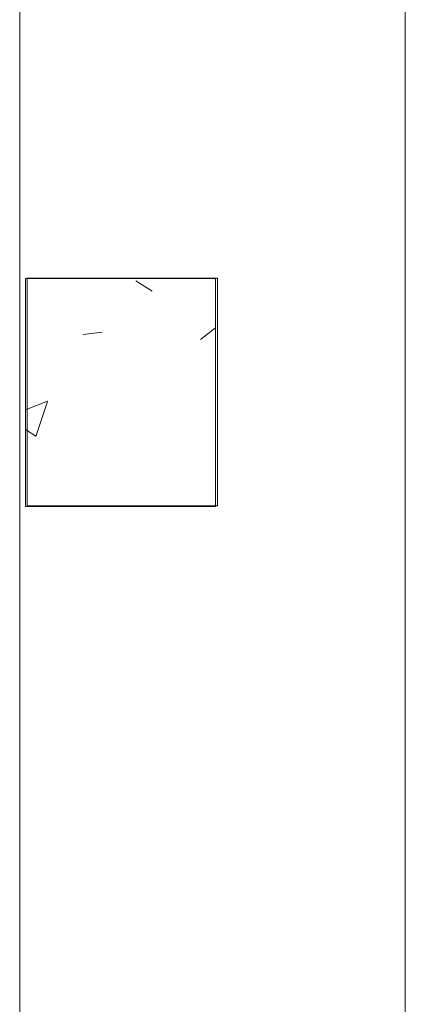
# Model space of a CAD drawing. Header units: metres. Extents: x 2.9 to 42.3, y -72.9 to -49.3.
# Tile 123 of 256: x 5.5 to 6, y -60.2 to -58.9. Entities that reach past the tile are written whole.
import ezdxf

# ---------------------------------------------------------------- set-up
doc = ezdxf.new("R2010")
doc.units = ezdxf.units.M
for name, color, linetype, lineweight in [('A-COLS', 7, 'Continuous', 18), ('A-WALL', 7, 'Continuous', 18), ('G-ANNO-SYMB', 7, 'Continuous', 9), ('S-COLS', 7, 'Continuous', 18)]:
    doc.layers.add(name, color=color, linetype=linetype, lineweight=lineweight)

# ---------------------------------------------------------------- blocks, each defined once
blk = doc.blocks.new('Paredes 15 - Paredes 6-6874455-2PAV')
at = {"layer": 'A-WALL', "color": 253, "true_color": 0xaaaaaa}
blk.add_line((5.5087, -65.4145), (5.5087, -57.4041), dxfattribs=at)
blk = doc.blocks.new('4 GRE - ESCOLA DE CINEMA E AUDIOVISUAL CINE REX R07_rvt-1-2PAV')
at = {"layer": 'S-COLS', "true_color": 0xaaaaaa}
h = blk.add_hatch(dxfattribs=at)
h.set_pattern_fill('FP_1', color=253, style=0, pattern_type=2)
h.set_pattern_definition([(50, (21.555, -62.929), (0.546555, -0.047815), [0.05715, -0.62865]), (355, (21.555, -62.929), (-0.105728, 0.573166), [0.04572, -0.50292]), (100.451, (21.601, -62.933), (0.440828, 0.525349), [0.04857, -0.53427]), (46.184, (21.555, -62.776), (0.813237, -0.12613), [0.08573, -0.94298]), (96.636, (21.623, -62.787), (0.712212, 0.742287), [0.07286, -0.80141]), (351.184, (21.555, -62.776), (0.712217, 0.742274), [0.06858, -0.75438]), (21, (21.631, -62.814), (0.454846, -0.306795), [0.05715, -0.62865]), (326, (21.631, -62.814), (0.185405, 0.55256), [0.04572, -0.50292]), (71.451, (21.669, -62.84), (0.640251, 0.245763), [0.04857, -0.53427]), (37.5, (21.555, -62.929), (0.009261, 0.2536672), [0.02515, -0.47168, 0.02515, -0.48539, -0.50482]), (37.5, (21.555, -62.929), (0.009261, 0.2536672), [-1.007, 0.02515, -0.47968]), (7.5, (21.555, -62.929), (0.200456, 0.300546), [0.02515, -0.26594, 0.02515, -0.46025, -0.1924]), (7.5, (21.555, -62.929), (0.200456, 0.300546), [-0.77648, 0.02515, -0.16726]), (327.5, (21.385, -62.929), (0.4067682, -0.0171882), [0.02515, -0.16535, 0.02515, -0.56921, -0.78867]), (327.5, (21.385, -62.929), (0.4067682, -0.0171882), [-0.78486, 0.02515, -0.76352]), (317.5, (21.309, -62.929), (0.444383, 0.0762794), [0.02515, -0.2225, 0.02515, -0.36957, -0.56007]), (317.5, (21.309, -62.929), (0.444383, 0.0762794), [-0.64237, 0.02515, -0.53492])])
h.paths.add_polyline_path([(5.7663, -59.4991), (5.7663, -59.1991), (5.5163, -59.1991), (5.5163, -59.4991)])
at = {"layer": 'S-COLS', "color": 253, "true_color": 0xaaaaaa}
for p, q in [((5.5163, -59.1991), (5.5163, -59.4991)), ((5.7663, -59.1991), (5.5163, -59.1991)), ((5.7663, -59.4991), (5.7663, -59.1991)), ((5.5163, -59.4991), (5.7663, -59.4991))]:
    blk.add_line(p, q, dxfattribs=at)
at = {"layer": 'A-WALL', "color": 253, "lineweight": 18, "true_color": 0xaaaaaa}
blk.add_blockref('Paredes 15 - Paredes 6-6874455-2PAV', (0, 0), dxfattribs=at)
blk = doc.blocks.new('Family - P27-300310-2PAV')
at = {"layer": 'S-COLS', "color": 253, "true_color": 0xaaaaaa}
for p, q in [((-0.125, 0.15), (-0.125, -0.15)), ((0.125, 0.15), (-0.125, 0.15)), ((0.125, -0.15), (0.125, 0.15)), ((-0.125, -0.15), (0.125, -0.15))]:
    blk.add_line(p, q, dxfattribs=at)
blk = doc.blocks.new('Family - P27-301608-2PAV')
at = {"layer": 'S-COLS', "color": 253, "true_color": 0xaaaaaa}
for p, q in [((-0.125, 0.15), (-0.125, -0.15)), ((0.125, 0.15), (-0.125, 0.15)), ((0.125, -0.15), (0.125, 0.15)), ((-0.125, -0.15), (0.125, -0.15))]:
    blk.add_line(p, q, dxfattribs=at)
blk = doc.blocks.new('ESTRUTURAL CINE REX _011_IFC-1-2PAV')
at = {"layer": 'A-COLS', "color": 253, "lineweight": 18, "true_color": 0xaaaaaa}
blk.add_blockref('Family - P27-301608-2PAV', (5.6436, -59.3485), dxfattribs=at)
at = {"layer": 'S-COLS', "color": 253, "lineweight": 18, "true_color": 0xaaaaaa}
blk.add_blockref('Family - P27-300310-2PAV', (5.6436, -59.3485), dxfattribs=at)

msp = doc.modelspace()

# ---------------------------------------------------------------- linework, layer by layer
at = {"layer": 'G-ANNO-SYMB'}
msp.add_line((6.0158, -50.4561), (6.0158, -72.716), dxfattribs=at)

# ---------------------------------------------------------------- block references
at = {"lineweight": 5}
for name in ['4 GRE - ESCOLA DE CINEMA E AUDIOVISUAL CINE REX R07_rvt-1-2PAV', 'ESTRUTURAL CINE REX _011_IFC-1-2PAV']:
    msp.add_blockref(name, (0, 0), dxfattribs=at)

doc.saveas('drawing.dxf')
